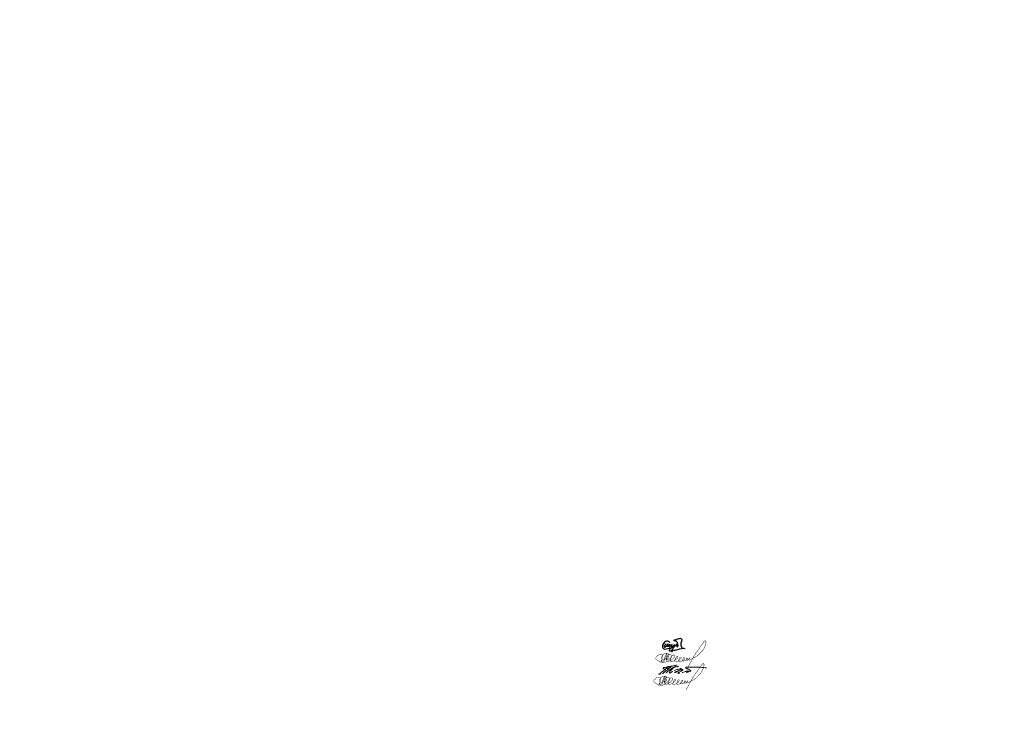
# Model space of a CAD drawing. Header units: millimetres. Extents: x 0 to 6720, y 0 to 297.
# Tile 1 of 13: x 0 to 418, y 0 to 297. Entities that reach past the tile are written whole.
import ezdxf

# ---------------------------------------------------------------- set-up
doc = ezdxf.new("R2010")
doc.units = ezdxf.units.MM
doc.linetypes.add('K5LT32770', pattern=[0])
doc.linetypes.add('K5LT_THIN', pattern=[0])
doc.layers.add('Системный слой', color=7, linetype='Continuous')

# ---------------------------------------------------------------- blocks, each defined once
blk = doc.blocks.new('U0')
at = {"layer": 'Системный слой', "color": 7, "linetype": 'K5LT32770', "lineweight": 30}
for points, knots in [([(275.65, 32.93), (275.57, 33.09), (275.48, 33.21), (275.36, 33.31), (275.2, 33.45), (274.97, 33.53), (274.76, 33.56), (274.48, 33.61), (274.15, 33.55), (273.89, 33.44), (273.57, 33.3), (273.29, 33), (273.07, 32.72), (272.87, 32.45), (272.69, 32.12), (272.62, 31.79), (272.56, 31.54), (272.53, 31.26), (272.58, 31.02), (272.63, 30.8), (272.71, 30.53), (272.87, 30.39), (273.04, 30.24), (273.35, 30.22), (273.59, 30.2), (274, 30.16), (274.44, 30.3), (274.83, 30.43), (275.18, 30.55), (275.52, 30.71), (275.84, 30.91)], [0, 0, 0, 0, 1, 1, 1, 2, 2, 2, 3, 3, 3, 4, 4, 4, 5, 5, 5, 6, 6, 6, 7, 7, 7, 8, 8, 8, 9, 9, 9, 10, 10, 10, 10]), ([(273.91, 32.44), (273.83, 32.26), (273.73, 32.09), (273.63, 31.92), (273.54, 31.79), (273.39, 31.68), (273.35, 31.54), (273.32, 31.44), (273.3, 31.3), (273.34, 31.21), (273.37, 31.15), (273.43, 31.07), (273.49, 31.05), (273.59, 31), (273.74, 31.07), (273.85, 31.11), (274, 31.18), (274.1, 31.35), (274.22, 31.48), (274.5, 31.76), (275.09, 32.48), (275, 32.35), (274.97, 32.3), (274.75, 32.1), (274.69, 31.94), (274.64, 31.82), (274.56, 31.67), (274.6, 31.56), (274.63, 31.5), (274.7, 31.42), (274.76, 31.39), (274.85, 31.36), (274.98, 31.43), (275.08, 31.48), (275.36, 31.6), (275.63, 32.32), (275.67, 32.22), (275.69, 32.16), (275.58, 31.84), (275.57, 31.65), (275.57, 31.54), (275.53, 31.37), (275.59, 31.32), (275.65, 31.28), (275.82, 31.32), (275.91, 31.37), (275.98, 31.41), (276.03, 31.49), (276.09, 31.55), (276.33, 31.78), (276.74, 32.38), (276.73, 32.33), (276.73, 32.3), (276.37, 31.92), (276.32, 31.67), (276.3, 31.56), (276.25, 31.41), (276.3, 31.32), (276.34, 31.26), (276.44, 31.2), (276.5, 31.19), (276.63, 31.16), (276.77, 31.32), (276.89, 31.4), (277.04, 31.51), (277.17, 31.66), (277.31, 31.78), (277.39, 31.84), (277.46, 31.92), (277.55, 31.97), (277.59, 31.99), (277.65, 32.03), (277.69, 32.03), (277.75, 32.02), (277.77, 31.85), (277.77, 31.76), (277.79, 31.58), (277.63, 31.41), (277.54, 31.24), (277.42, 31), (277.26, 30.78), (277.11, 30.56), (276.89, 30.25), (276.69, 29.92), (276.41, 29.67), (276.24, 29.52), (276.08, 29.3), (275.87, 29.27), (275.78, 29.25), (275.65, 29.23), (275.58, 29.28), (275.52, 29.32), (275.49, 29.42), (275.47, 29.5), (275.45, 29.62), (275.48, 29.77), (275.52, 29.89), (275.59, 30.1), (275.75, 30.28), (275.91, 30.43), (276.05, 30.56), (276.22, 30.66), (276.39, 30.76), (276.59, 30.88), (276.8, 30.98), (277.01, 31.08), (277.12, 31.14), (277.23, 31.2), (277.34, 31.25), (277.49, 31.31), (277.68, 31.31), (277.81, 31.4), (277.92, 31.47), (278, 31.59), (278.1, 31.68), (278.33, 31.9), (278.51, 32.22), (278.8, 32.34), (278.84, 32.36), (278.92, 32.39), (278.93, 32.39), (278.94, 32.39), (278.82, 32.32), (278.77, 32.28), (278.72, 32.23), (278.65, 32.19), (278.61, 32.13), (278.54, 32.04), (278.52, 31.9), (278.51, 31.79), (278.51, 31.66), (278.54, 31.53), (278.6, 31.42), (278.64, 31.35), (278.68, 31.26), (278.74, 31.23), (278.82, 31.19), (278.98, 31.23), (279.05, 31.29), (279.13, 31.35), (279.16, 31.49), (279.18, 31.6), (279.21, 31.77), (279.14, 31.95), (279.11, 32.11), (279.08, 32.26), (279.05, 32.41), (278.99, 32.56), (278.93, 32.73), (278.83, 32.89), (278.73, 33.06), (278.66, 33.18), (278.6, 33.35), (278.48, 33.43), (278.42, 33.48), (278.33, 33.5), (278.25, 33.54), (278.12, 33.59), (277.99, 33.63), (277.85, 33.67), (277.72, 33.71), (277.58, 33.74), (277.45, 33.79), (277.38, 33.81), (277.26, 33.83), (277.25, 33.86), (277.24, 33.9), (277.39, 33.95), (277.47, 33.99), (277.61, 34.07), (277.78, 34.12), (277.94, 34.18), (278.43, 34.37), (278.94, 34.55), (279.47, 34.65), (279.69, 34.69), (279.94, 34.79), (280.16, 34.75), (280.28, 34.72), (280.42, 34.68), (280.52, 34.6), (280.62, 34.53), (280.73, 34.43), (280.76, 34.31), (280.8, 34.21), (280.76, 34.08), (280.74, 33.97), (280.72, 33.75), (280.68, 33.53), (280.59, 33.32), (280.53, 33.19), (280.41, 33.08), (280.37, 32.94), (280.34, 32.84), (280.34, 32.73), (280.33, 32.62), (280.32, 32.49), (280.3, 32.35), (280.3, 32.22), (280.31, 32.06), (280.35, 31.9), (280.39, 31.75), (280.42, 31.62), (280.48, 31.5), (280.52, 31.38), (280.56, 31.28), (280.6, 31.18), (280.64, 31.07), (280.67, 30.98), (280.7, 30.89), (280.72, 30.8), (280.73, 30.7), (280.73, 30.61), (280.72, 30.52)], [0, 0, 0, 0, 1, 1, 1, 2, 2, 2, 3, 3, 3, 4, 4, 4, 5, 5, 5, 6, 6, 6, 7, 7, 7, 8, 8, 8, 9, 9, 9, 10, 10, 10, 11, 11, 11, 12, 12, 12, 13, 13, 13, 14, 14, 14, 15, 15, 15, 16, 16, 16, 17, 17, 17, 18, 18, 18, 19, 19, 19, 20, 20, 20, 21, 21, 21, 22, 22, 22, 23, 23, 23, 24, 24, 24, 25, 25, 25, 26, 26, 26, 27, 27, 27, 28, 28, 28, 29, 29, 29, 30, 30, 30, 31, 31, 31, 32, 32, 32, 33, 33, 33, 34, 34, 34, 35, 35, 35, 36, 36, 36, 37, 37, 37, 38, 38, 38, 39, 39, 39, 40, 40, 40, 41, 41, 41, 42, 42, 42, 43, 43, 43, 44, 44, 44, 45, 45, 45, 46, 46, 46, 47, 47, 47, 48, 48, 48, 49, 49, 49, 50, 50, 50, 51, 51, 51, 52, 52, 52, 53, 53, 53, 54, 54, 54, 55, 55, 55, 56, 56, 56, 57, 57, 57, 58, 58, 58, 59, 59, 59, 60, 60, 60, 61, 61, 61, 62, 62, 62, 63, 63, 63, 64, 64, 64, 65, 65, 65, 66, 66, 66, 67, 67, 67, 68, 68, 68, 69, 69, 69, 70, 70, 70, 71, 71, 71, 71]), ([(276.81, 28.85), (276.57, 29.02), (276.43, 29.17), (276.38, 29.3), (276.25, 29.61), (277.38, 29.63), (277.89, 29.78), (278.58, 29.98), (279.28, 30.2), (279.98, 30.33), (280.42, 30.42), (280.86, 30.53), (281.3, 30.54), (281.55, 30.54), (281.79, 30.52), (282.04, 30.49)], [0, 0, 0, 0, 1, 1, 1, 2, 2, 2, 3, 3, 3, 4, 4, 4, 5, 5, 5, 5])]:
    blk.add_open_spline(points, degree=3, knots=knots, dxfattribs=at)
blk = doc.blocks.new('U1')
at = {"layer": 'Системный слой', "color": 7, "linetype": 'K5LT_THIN', "const_width": 0.18}
for points in [[(274.05, 17.59), (273.67, 16.63), (273.59, 16.45), (273.53, 16.24), (273.53, 16.16), (273.53, 16.09), (273.58, 16.06), (273.69, 16.07), (273.8, 16.18), (273.95, 16.35), (274.02, 16.49), (274.07, 16.6), (274.34, 17.37), (274.38, 17.64), (274.36, 17.91), (274.29, 18.28), (274.21, 18.45), (274.09, 18.59), (273.91, 18.68), (273.61, 18.72), (273.32, 18.72), (273, 18.7), (272.7, 18.63), (272.51, 18.55), (272.24, 18.37), (271.95, 18.16), (271.8, 17.98), (271.62, 17.68), (271.46, 17.41), (271.32, 17.02), (271.22, 16.69), (271.18, 16.35), (271.2, 15.84), (271.25, 15.4), (271.36, 15.03), (271.48, 14.89), (271.67, 14.77), (271.85, 14.73), (272.01, 14.73), (272.26, 14.77), (272.54, 14.83), (272.77, 14.9), (272.95, 14.99), (273.21, 15.11), (273.53, 15.3), (273.64, 15.39), (273.74, 15.48), (273.95, 15.65), (274.58, 16.18), (274.82, 16.41), (275.05, 16.68), (275.25, 16.97), (275.33, 17.16), (275.37, 17.41), (275.39, 17.66), (275.37, 17.82), (275.32, 17.98), (275.19, 18.12), (275.05, 18.21), (274.84, 18.26), (274.7, 18.28), (274.43, 18.28), (274.3, 18.28), (274.26, 18.28), (274.21, 18.27), (274.17, 18.25), (274.12, 18.23), (274.09, 18.2), (274, 18.12), (273.93, 18.03), (273.82, 17.89), (273.71, 17.73), (273.62, 17.56), (273.54, 17.39), (273.43, 17.08), (273.36, 16.84), (273.33, 16.59), (273.35, 16.15), (273.4, 15.93), (273.48, 15.67), (273.55, 15.52), (273.63, 15.42), (273.69, 15.33), (273.74, 15.29), (273.82, 15.25), (273.86, 15.24), (273.94, 15.22), (274.01, 15.22), (274.12, 15.22), (274.23, 15.25), (274.41, 15.3), (274.99, 15.6), (275.81, 16.11), (276.1, 16.35), (276.3, 16.55), (276.54, 16.83), (276.76, 17.15), (276.88, 17.36), (276.9, 17.41), (276.92, 17.48), (276.91, 17.56), (276.9, 17.63), (276.88, 17.72), (276.83, 17.81), (276.79, 17.87), (276.7, 17.95), (276.64, 17.98), (276.55, 18.01), (276.48, 18.02), (276.39, 18.02), (276.27, 18.01), (276.18, 17.98), (276.1, 17.95), (276.03, 17.91), (275.89, 17.81), (275.76, 17.69), (275.68, 17.58), (275.63, 17.48), (275.51, 17.23), (275.43, 16.98), (275.28, 16.57), (275.22, 16.3), (275.18, 16.03), (275.17, 15.7), (275.18, 15.55), (275.2, 15.42), (275.23, 15.33), (275.26, 15.28), (275.3, 15.23), (275.34, 15.2), (275.4, 15.19), (275.48, 15.18), (275.57, 15.2), (276.12, 15.37), (276.73, 15.64), (277.51, 16.16), (277.75, 16.38), (277.98, 16.63), (278.19, 16.92), (278.26, 17.1), (278.26, 17.23), (278.26, 17.29), (278.25, 17.34), (278.24, 17.36), (278.22, 17.39), (278.18, 17.42), (278.14, 17.45), (278.11, 17.46), (278.07, 17.47), (278, 17.46), (277.93, 17.43), (277.86, 17.39), (277.8, 17.34), (277.73, 17.25), (277.62, 17.1), (277.5, 16.91), (277.38, 16.73), (277.27, 16.5), (277.14, 16.22), (277.03, 15.98), (276.97, 15.81), (276.93, 15.57), (276.93, 15.38), (276.95, 15.21), (276.98, 15.18), (277.04, 15.12), (277.08, 15.1), (277.14, 15.08), (277.22, 15.08), (277.33, 15.09), (277.44, 15.12), (277.93, 15.28), (278.26, 15.44), (278.76, 15.74), (279.09, 15.98), (279.26, 16.14), (279.42, 16.33), (279.57, 16.55), (279.64, 16.69), (279.66, 16.82), (279.67, 16.91), (279.66, 16.96), (279.64, 17.02), (279.6, 17.07), (279.53, 17.12), (279.48, 17.13), (279.39, 17.13), (279.33, 17.13), (279.26, 17.1), (279.21, 17.07), (279.17, 17.04), (279.11, 16.97), (279.05, 16.87), (278.98, 16.73), (278.87, 16.5), (278.81, 16.33), (278.74, 16.09), (278.71, 15.83), (278.68, 15.6), (278.69, 15.46), (278.7, 15.39), (278.72, 15.33), (278.74, 15.28), (278.75, 15.23), (278.8, 15.18), (278.92, 15.15), (279.09, 15.17), (279.51, 15.28), (279.82, 15.41), (280.36, 15.71), (280.66, 15.94), (280.91, 16.17), (281.14, 16.38), (281.21, 16.51), (281.22, 16.72), (281.21, 16.82), (281.19, 16.87), (281.13, 16.92), (281.02, 16.94), (280.93, 16.95), (280.86, 16.94), (280.79, 16.92), (280.74, 16.89), (280.68, 16.81), (280.6, 16.69), (280.49, 16.48), (280.4, 16.25), (280.35, 16.08), (280.3, 15.92), (280.28, 15.78), (280.28, 15.72), (280.29, 15.65), (280.32, 15.61), (280.4, 15.52), (280.48, 15.46), (280.56, 15.44), (280.73, 15.47), (280.99, 15.57), (281.43, 15.75), (281.77, 15.91), (282.04, 16.08), (282.25, 16.23), (282.41, 16.38), (282.46, 16.47), (282.46, 16.54), (282.42, 16.61), (282.38, 16.65), (282.31, 16.69), (282.22, 16.72), (282.11, 16.73), (282.04, 16.72), (281.98, 16.72), (281.91, 16.68), (281.83, 16.57), (281.8, 16.49), (281.78, 16.37), (281.78, 16.27), (281.8, 16.13), (281.81, 15.99), (281.84, 15.91), (281.86, 15.84), (281.89, 15.81), (281.92, 15.78), (281.99, 15.77), (282.13, 15.77), (282.28, 15.79), (282.44, 15.87), (282.58, 15.96), (282.76, 16.08), (282.92, 16.22), (283.07, 16.36), (283.26, 16.6), (283.29, 16.66), (283.31, 16.73), (283.28, 16.76), (283.23, 16.75), (283.18, 16.72), (283.11, 16.62), (283, 16.45), (282.88, 16.24), (282.84, 16.15), (282.82, 16), (282.83, 15.93), (282.86, 15.88), (282.88, 15.84), (282.92, 15.81), (282.96, 15.8), (283.03, 15.8), (283.1, 15.82), (283.38, 15.93), (283.9, 16.16), (284.55, 16.54), (285.72, 17.19), (286.34, 17.57), (286.75, 17.91), (287.35, 18.49), (288.04, 19.24), (288.89, 20.11), (289.27, 20.71), (289.74, 21.83), (289.95, 22.32), (290.08, 22.8), (290.16, 23.2), (290.18, 23.51), (290.18, 23.65), (290.14, 23.82), (290.06, 23.95), (289.93, 24.01), (289.79, 24.02), (289.69, 24), (289.6, 23.97), (289.48, 23.87), (289.4, 23.78), (289.23, 23.56), (286.51, 19.71), (286, 18.98), (285.54, 18.31), (282.55, 12.86)], [(273.66, 18.55), (273.48, 18.54), (273.41, 18.5), (273.27, 18.38), (273.14, 18.12), (272.74, 17.11), (272.24, 15.78), (272.04, 15.35), (271.91, 15.19), (271.6, 15.03), (271.46, 15), (271.25, 15), (270.99, 15.05), (270.74, 15.13), (270.45, 15.24), (270.21, 15.36), (269.99, 15.46), (269.79, 15.61), (269.59, 15.78), (269.37, 15.96), (269.14, 16.12), (268.99, 16.28), (268.92, 16.4), (268.87, 16.55), (268.88, 16.71), (268.94, 16.9), (269.06, 17.1), (269.4, 17.5), (269.72, 17.8), (270.08, 18.03), (270.52, 18.22), (270.8, 18.3), (270.98, 18.33), (271.07, 18.32), (271.17, 18.3), (271.31, 18.24), (271.42, 18.17), (271.53, 18.03), (271.63, 17.8), (271.69, 17.42), (271.72, 17.13), (271.74, 16.74), (271.72, 16.53), (271.66, 16.27), (271.58, 15.95), (271.49, 15.72), (271.34, 15.36), (271.21, 15.13), (270.89, 14.68)], [(273.66, 18.55), (272.34, 15.13)], [(272.17, 16.04), (273.08, 16.48)]]:
    blk.add_lwpolyline(points, dxfattribs=at)
blk = doc.blocks.new('U2')
at = {"layer": 'Системный слой', "color": 7, "linetype": 'K5LT_THIN', "lineweight": 18}
blk.add_arc((253.28, 46.09), 32.63, 306.1798, 315.028, dxfattribs=at)
for points, knots in [([(271.12, 19.82), (271.1, 19.78), (271.07, 19.71), (271.02, 19.57), (271.2, 19.43), (271.53, 19.74), (271.88, 20.18), (272.53, 20.61), (273.19, 21.19), (273.92, 21.76), (274.65, 22.37), (275.07, 22.79), (275.26, 22.99)], [0, 0, 0, 0, 0.113653, 0.254015, 0.376707, 0.660679, 1.362779, 2.210229, 2.931504, 4.015017, 4.972839, 5.797245, 5.797245, 5.797245, 5.797245]), ([(276.12, 22.38), (275.59, 22.24), (274.69, 22), (273.69, 21.69), (273.04, 21.69), (272.81, 22), (272.95, 22.34), (273.35, 22.37), (273.83, 22.51), (274.66, 22.63), (275.82, 22.95), (276.94, 22.83), (277.88, 23.46), (278.15, 23.11), (278.01, 23.06), (277.91, 23.02)], [0, 0, 0, 0, 1.640413, 2.788647, 3.181003, 3.475016, 3.785471, 4.050237, 4.604416, 5.320544, 6.566646, 8.105837, 8.942503, 9.016001, 9.262776, 9.262776, 9.262776, 9.262776]), ([(274.11, 20.14), (274.52, 20.48), (275.27, 21.1), (276.35, 21.87), (277.31, 22.49), (278.26, 22.68), (278.82, 22.88), (279.11, 22.93), (279.16, 22.9), (279.17, 22.82), (279.06, 22.75), (278.99, 22.67), (278.94, 22.61), (278.93, 22.59)], [0, 0, 0, 0, 1.600081, 2.884789, 3.999168, 4.989608, 5.748814, 5.808954, 5.844678, 5.9081, 6.008557, 6.193433, 6.246811, 6.246811, 6.246811, 6.246811]), ([(276.66, 21.79), (276.44, 21.56), (276.06, 21.18), (275.62, 20.7), (275.25, 19.65), (276.17, 20.31), (276.87, 20.82)], [0, 0, 0, 0, 0.943722, 1.596659, 2.060412, 3.620108, 3.620108, 3.620108, 3.620108]), ([(278.55, 23.5), (278.26, 23.21), (277.67, 22.64), (277.06, 22.1), (276.75, 21.82)], [0, 0, 0, 0, 1.224779, 2.458686, 2.458686, 2.458686, 2.458686]), ([(277.48, 21.09), (277.79, 21.2), (278.3, 21.38), (279.02, 21.59), (279.58, 21.73), (280.04, 21.88), (280.38, 21.96), (280.67, 21.81), (280.46, 21.48), (279.93, 21.24), (279.02, 20.72), (278.44, 20.57), (277.63, 20.07), (278.1, 20.65), (278.77, 20.69), (279.82, 21.27), (280.5, 21.52), (281.32, 21.59), (281.06, 21.11), (280.62, 21.06), (280.23, 20.59), (279.68, 20.46), (279.36, 20.25), (279.13, 20.06), (279.35, 19.8), (279.56, 19.87), (279.71, 19.93)], [0, 0, 0, 0, 0.990963, 1.623035, 2.227872, 2.723593, 3.088374, 3.278162, 3.505494, 3.99811, 5.147713, 6.302849, 6.633495, 6.869523, 7.817376, 8.903985, 10.181806, 10.436559, 10.772489, 11.221547, 11.804027, 12.456012, 12.832551, 13.028922, 13.203282, 13.634223, 13.634223, 13.634223, 13.634223]), ([(280.93, 20.2), (281.13, 20.29), (281.52, 20.46), (282.08, 20.65), (282.69, 20.85), (283.04, 20.9), (283.42, 20.99), (283.44, 20.82), (283.24, 20.71), (283.17, 20.43), (283.02, 20.28), (282.71, 20.18), (282.86, 20.4), (283.07, 20.45), (283.36, 20.59), (283.74, 20.62), (284.09, 20.75), (284.35, 20.81), (284.59, 20.83), (284.54, 21.08), (284.37, 21.27), (284.02, 21.41), (283.66, 21.64), (283.26, 21.79), (282.95, 21.96), (282.67, 22.08), (282.5, 22.21), (282.38, 22.34), (282.47, 22.53), (282.8, 22.49), (283.25, 22.54), (284.47, 22.5), (285.87, 22.57), (287.35, 22.48), (288.31, 22.54), (289.12, 22.44), (289.87, 22.33), (290.46, 22.33), (290.94, 22.27), (291.17, 22.25), (291.28, 22.24)], [0, 0, 0, 0, 0.64163, 1.29356, 1.794076, 2.471833, 2.611863, 2.671968, 2.913963, 3.1978, 3.472127, 3.65366, 3.783753, 4.022062, 4.337011, 4.71493, 5.169515, 5.417604, 5.569151, 5.768386, 5.982635, 6.339042, 6.859114, 7.263983, 7.608077, 7.940186, 8.151131, 8.270542, 8.429415, 8.641048, 9.147181, 9.852258, 12.263923, 13.365611, 14.28805, 15.131885, 15.811435, 16.555968, 16.916296, 17.247859, 17.247859, 17.247859, 17.247859])]:
    blk.add_open_spline(points, degree=3, knots=knots, dxfattribs=at)
blk = doc.blocks.new('U3')
at = {"layer": 'Системный слой', "color": 7, "linetype": 'K5LT_THIN', "const_width": 0.18}
for points in [[(274.89, 27.26), (274.51, 26.29), (274.43, 26.11), (274.37, 25.91), (274.36, 25.83), (274.37, 25.76), (274.42, 25.72), (274.53, 25.74), (274.64, 25.84), (274.79, 26.01), (274.86, 26.15), (274.91, 26.26), (275.18, 27.03), (275.21, 27.3), (275.2, 27.58), (275.13, 27.95), (275.05, 28.11), (274.92, 28.25), (274.74, 28.34), (274.44, 28.38), (274.16, 28.38), (273.84, 28.36), (273.54, 28.29), (273.35, 28.21), (273.08, 28.04), (272.79, 27.82), (272.64, 27.64), (272.45, 27.34), (272.3, 27.07), (272.16, 26.69), (272.05, 26.35), (272.01, 26.01), (272.04, 25.5), (272.08, 25.06), (272.2, 24.7), (272.32, 24.56), (272.51, 24.44), (272.69, 24.39), (272.84, 24.39), (273.1, 24.43), (273.38, 24.49), (273.61, 24.56), (273.79, 24.66), (274.04, 24.77), (274.37, 24.97), (274.48, 25.05), (274.58, 25.14), (274.79, 25.31), (275.42, 25.84), (275.65, 26.07), (275.89, 26.35), (276.09, 26.64), (276.17, 26.82), (276.21, 27.08), (276.23, 27.32), (276.2, 27.48), (276.16, 27.65), (276.03, 27.78), (275.88, 27.87), (275.68, 27.92), (275.54, 27.95), (275.27, 27.95), (275.14, 27.95), (275.1, 27.94), (275.04, 27.93), (275, 27.92), (274.95, 27.89), (274.92, 27.86), (274.84, 27.78), (274.77, 27.7), (274.65, 27.56), (274.55, 27.4), (274.46, 27.22), (274.38, 27.05), (274.27, 26.74), (274.19, 26.51), (274.17, 26.26), (274.19, 25.81), (274.24, 25.59), (274.31, 25.33), (274.39, 25.18), (274.46, 25.08), (274.53, 25), (274.58, 24.95), (274.65, 24.91), (274.7, 24.9), (274.78, 24.88), (274.85, 24.88), (274.96, 24.88), (275.07, 24.91), (275.25, 24.97), (275.82, 25.26), (276.65, 25.78), (276.94, 26.02), (277.14, 26.21), (277.38, 26.49), (277.6, 26.81), (277.72, 27.02), (277.74, 27.07), (277.75, 27.15), (277.75, 27.22), (277.74, 27.29), (277.71, 27.38), (277.67, 27.48), (277.62, 27.53), (277.53, 27.61), (277.47, 27.65), (277.39, 27.68), (277.31, 27.68), (277.23, 27.68), (277.11, 27.67), (277.02, 27.65), (276.93, 27.61), (276.86, 27.57), (276.73, 27.47), (276.6, 27.35), (276.52, 27.25), (276.46, 27.14), (276.35, 26.89), (276.27, 26.64), (276.12, 26.23), (276.06, 25.96), (276.02, 25.7), (276.01, 25.36), (276.01, 25.21), (276.04, 25.08), (276.07, 24.99), (276.09, 24.94), (276.14, 24.89), (276.18, 24.86), (276.23, 24.85), (276.31, 24.85), (276.41, 24.86), (276.96, 25.03), (277.56, 25.3), (278.35, 25.82), (278.59, 26.05), (278.81, 26.29), (279.03, 26.58), (279.1, 26.77), (279.1, 26.89), (279.1, 26.95), (279.09, 27), (279.08, 27.03), (279.05, 27.05), (279.02, 27.09), (278.98, 27.11), (278.94, 27.13), (278.91, 27.13), (278.84, 27.12), (278.77, 27.1), (278.7, 27.06), (278.64, 27), (278.57, 26.91), (278.46, 26.76), (278.34, 26.58), (278.22, 26.39), (278.1, 26.16), (277.98, 25.89), (277.86, 25.64), (277.81, 25.47), (277.77, 25.24), (277.77, 25.05), (277.79, 24.88), (277.82, 24.84), (277.87, 24.79), (277.91, 24.76), (277.98, 24.74), (278.06, 24.74), (278.17, 24.75), (278.28, 24.79), (278.77, 24.95), (279.1, 25.11), (279.59, 25.4), (279.92, 25.64), (280.1, 25.8), (280.25, 25.99), (280.4, 26.21), (280.48, 26.35), (280.5, 26.48), (280.51, 26.57), (280.5, 26.63), (280.48, 26.68), (280.43, 26.74), (280.36, 26.78), (280.32, 26.79), (280.23, 26.79), (280.17, 26.79), (280.1, 26.77), (280.04, 26.73), (280, 26.7), (279.95, 26.63), (279.89, 26.53), (279.82, 26.39), (279.71, 26.16), (279.65, 26), (279.58, 25.76), (279.55, 25.49), (279.52, 25.26), (279.52, 25.13), (279.54, 25.05), (279.55, 24.99), (279.57, 24.94), (279.59, 24.89), (279.63, 24.84), (279.75, 24.81), (279.93, 24.84), (280.35, 24.95), (280.65, 25.07), (281.19, 25.37), (281.5, 25.61), (281.75, 25.83), (281.97, 26.04), (282.04, 26.18), (282.06, 26.39), (282.05, 26.48), (282.02, 26.53), (281.97, 26.58), (281.86, 26.6), (281.77, 26.61), (281.69, 26.61), (281.63, 26.58), (281.58, 26.55), (281.52, 26.47), (281.44, 26.35), (281.33, 26.14), (281.24, 25.91), (281.19, 25.74), (281.14, 25.58), (281.12, 25.44), (281.12, 25.38), (281.13, 25.31), (281.16, 25.27), (281.24, 25.18), (281.32, 25.12), (281.4, 25.1), (281.57, 25.13), (281.83, 25.23), (282.27, 25.41), (282.61, 25.57), (282.87, 25.74), (283.09, 25.9), (283.25, 26.04), (283.29, 26.14), (283.29, 26.2), (283.26, 26.27), (283.22, 26.31), (283.15, 26.35), (283.06, 26.38), (282.95, 26.39), (282.87, 26.38), (282.82, 26.38), (282.74, 26.34), (282.66, 26.23), (282.64, 26.15), (282.62, 26.04), (282.62, 25.94), (282.64, 25.79), (282.65, 25.66), (282.67, 25.57), (282.69, 25.51), (282.73, 25.47), (282.76, 25.44), (282.82, 25.43), (282.97, 25.43), (283.12, 25.45), (283.28, 25.53), (283.42, 25.62), (283.6, 25.75), (283.76, 25.89), (283.91, 26.03), (284.1, 26.27), (284.13, 26.32), (284.14, 26.39), (284.12, 26.42), (284.07, 26.42), (284.02, 26.38), (283.95, 26.29), (283.83, 26.11), (283.72, 25.91), (283.67, 25.81), (283.66, 25.66), (283.67, 25.59), (283.7, 25.54), (283.72, 25.5), (283.76, 25.48), (283.8, 25.46), (283.86, 25.46), (283.93, 25.48), (284.22, 25.59), (284.74, 25.82), (285.39, 26.21), (286.56, 26.86), (287.18, 27.24), (287.59, 27.57), (288.18, 28.15), (288.88, 28.9), (289.73, 29.77), (290.11, 30.37), (290.58, 31.49), (290.79, 31.98), (290.92, 32.46), (290.99, 32.86), (291.02, 33.17), (291.02, 33.31), (290.98, 33.48), (290.9, 33.62), (290.77, 33.67), (290.62, 33.68), (290.53, 33.67), (290.44, 33.63), (290.32, 33.53), (290.23, 33.45), (290.07, 33.22), (287.35, 29.37), (286.83, 28.65), (286.38, 27.97), (283.38, 22.53)], [(274.5, 28.22), (274.32, 28.2), (274.25, 28.17), (274.11, 28.04), (273.97, 27.79), (273.58, 26.77), (273.08, 25.44), (272.88, 25.01), (272.75, 24.86), (272.44, 24.69), (272.3, 24.66), (272.09, 24.66), (271.83, 24.72), (271.57, 24.8), (271.28, 24.91), (271.05, 25.02), (270.83, 25.13), (270.63, 25.28), (270.42, 25.45), (270.21, 25.62), (269.98, 25.79), (269.83, 25.94), (269.75, 26.06), (269.71, 26.21), (269.71, 26.37), (269.78, 26.56), (269.9, 26.76), (270.24, 27.17), (270.56, 27.47), (270.92, 27.69), (271.35, 27.88), (271.64, 27.97), (271.82, 27.99), (271.91, 27.99), (272.01, 27.97), (272.15, 27.9), (272.25, 27.83), (272.36, 27.7), (272.47, 27.46), (272.53, 27.09), (272.56, 26.79), (272.57, 26.41), (272.56, 26.2), (272.5, 25.93), (272.41, 25.61), (272.33, 25.38), (272.18, 25.02), (272.05, 24.79), (271.72, 24.34)], [(273, 25.7), (273.91, 26.14)], [(274.5, 28.21), (273.17, 24.8)]]:
    blk.add_lwpolyline(points, dxfattribs=at)

msp = doc.modelspace()

# ---------------------------------------------------------------- block references
at = {"layer": 'Системный слой'}
for name in ['U3', 'U0', 'U1', 'U2']:
    msp.add_blockref(name, (0, 0), dxfattribs=at)

doc.saveas('drawing.dxf')
